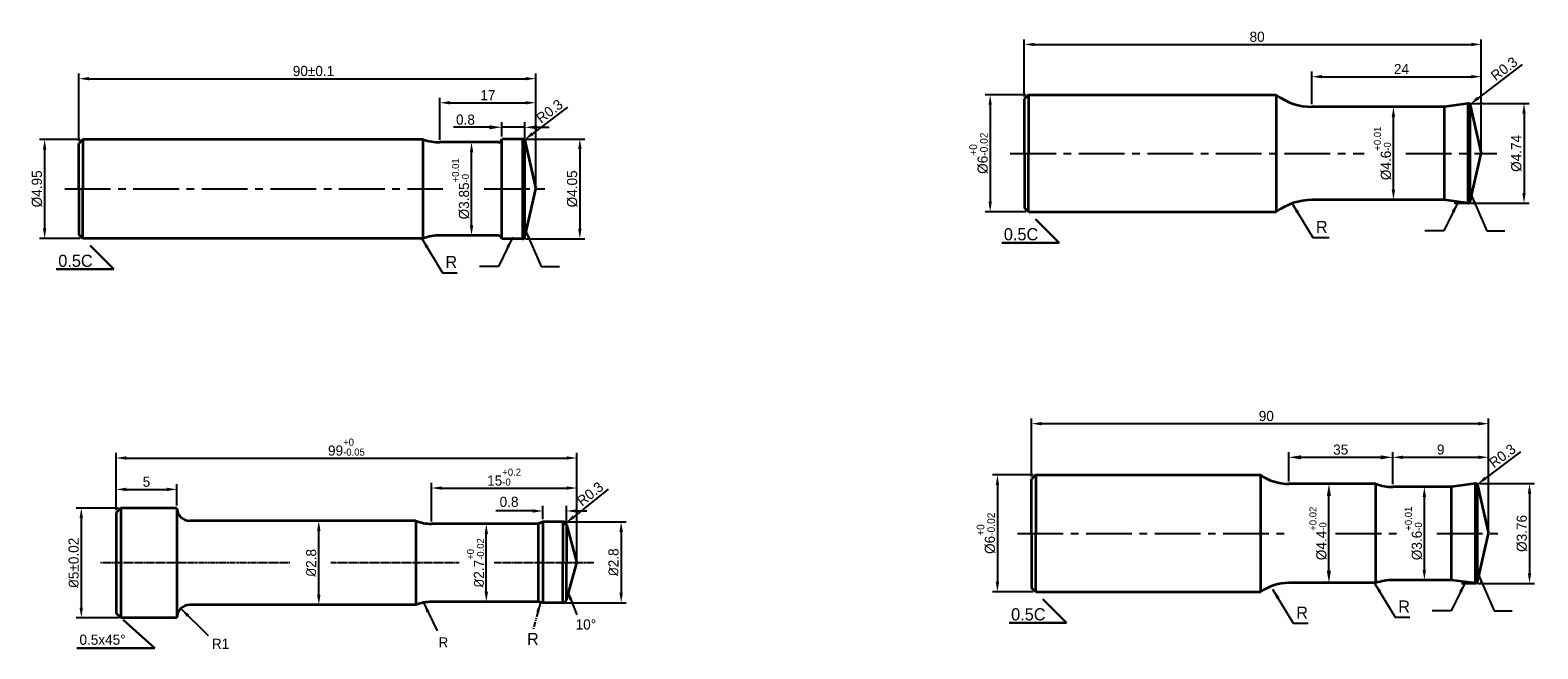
# Model space of a CAD drawing. Header units: millimetres. Extents: x 803 to 2752, y -982 to 289.
# Tile 13 of 22: x 973 to 1344, y 137 to 289. Entities that reach past the tile are written whole.
import ezdxf

# ---------------------------------------------------------------- set-up
doc = ezdxf.new("R2010")
doc.units = ezdxf.units.MM
doc.linetypes.add('CENTER2', pattern=[1.125, 0.75, -0.125, 0.125, -0.125])
doc.linetypes.add('PHANTOM', pattern=[2.5, 1.25, -0.25, 0.25, -0.25, 0.25, -0.25])
doc.layers.add('4', color=4, linetype='PHANTOM')
for name, color, linetype, lineweight in [('中心线', 1, 'CENTER2', 25), ('标注线', 3, 'Continuous', 30), ('粗实线', 7, 'Continuous', 35)]:
    doc.layers.add(name, color=color, linetype=linetype, lineweight=lineweight)
doc.dimstyles.new('ISO-25', dxfattribs={"dimtxt": 2.5, "dimasz": 2.5, "dimexe": 1.25, "dimexo": 0.625, "dimtad": 1, "dimdsep": 46, "dimtxsty": 'Standard', "dimcen": 2.5, "dimadec": 0, "dimazin": 0, "dimtfac": 1, "dimtmove": 0, "dimatfit": 3, "dimfxl": 1, "dimarcsym": 0})
doc.dimstyles.new('ISO-25$0', dxfattribs={"dimtxt": 2.5, "dimasz": 2.5, "dimexe": 1.25, "dimexo": 0.625, "dimgap": 1, "dimtad": 1, "dimtoh": 1, "dimtxsty": 'Standard', "dimcen": 2.5, "dimadec": 0, "dimazin": 0, "dimtfac": 1, "dimtofl": 0, "dimtmove": 0, "dimatfit": 3, "dimfxl": 1, "dimarcsym": 0})

# ---------------------------------------------------------------- blocks, each defined once
blk = doc.blocks.new('*D8')
at = {"layer": 'Defpoints', "color": 0, "transparency": 16777216}
for p in [(1330.34, 277.6), (1288.63, 270.19), (1330.34, 258.72)]:
    blk.add_point(p, dxfattribs=at)
at = {"layer": '标注线', "color": 0, "lineweight": -2, "transparency": 16777216}
for p, q in [((1288.63, 270.82), (1288.63, 278.85)), ((1330.34, 259.35), (1330.34, 278.85)), ((1291.13, 277.6), (1327.84, 277.6))]:
    blk.add_line(p, q, dxfattribs=at)
at = {"layer": '标注线', "color": 0, "transparency": 16777216}
for points in [[(1291.13, 278.02), (1291.13, 277.19), (1288.63, 277.6)], [(1327.84, 278.02), (1327.84, 277.19), (1330.34, 277.6)]]:
    blk.add_solid(points, dxfattribs=at)
at = {"layer": '标注线', "color": 0, "transparency": 16777216, "insert": (1310.68, 279.48), "char_height": 2.5, "attachment_point": 5}
blk.add_mtext('24', dxfattribs=at)
blk = doc.blocks.new('*D25')
at = {"layer": 'Defpoints', "color": 0, "transparency": 16777216}
for p in [(1218.84, 273.13), (1209.43, 244.32), (1218.84, 244.32)]:
    blk.add_point(p, dxfattribs=at)
at = {"layer": '标注线', "color": 0, "lineweight": -2, "transparency": 16777216}
for p, q in [((1218.22, 273.13), (1208.18, 273.13)), ((1209.43, 270.63), (1209.43, 246.82)), ((1218.22, 244.32), (1208.18, 244.32))]:
    blk.add_line(p, q, dxfattribs=at)
at = {"layer": '标注线', "color": 0, "transparency": 16777216}
for points in [[(1209.02, 270.63), (1209.85, 270.63), (1209.43, 273.13)], [(1209.02, 246.82), (1209.85, 246.82), (1209.43, 244.32)]]:
    blk.add_solid(points, dxfattribs=at)
at = {"layer": '标注线', "color": 0, "transparency": 16777216, "insert": (1206.62, 258.77), "char_height": 2.5, "attachment_point": 5, "rotation": 90}
blk.add_mtext('%%C6{\\H0.75x;\\S+0^ -0.02;}', dxfattribs=at)
blk = doc.blocks.new('*D9')
at = {"layer": 'Defpoints', "color": 0, "transparency": 16777216}
for p in [(1330.34, 285.54), (1217.84, 272.13), (1330.34, 258.72)]:
    blk.add_point(p, dxfattribs=at)
at = {"layer": '标注线', "color": 0, "lineweight": -2, "transparency": 16777216}
for p, q in [((1217.84, 272.75), (1217.84, 286.79)), ((1330.34, 259.35), (1330.34, 286.79)), ((1220.34, 285.54), (1327.84, 285.54))]:
    blk.add_line(p, q, dxfattribs=at)
at = {"layer": '标注线', "color": 0, "transparency": 16777216}
for points in [[(1220.34, 285.96), (1220.34, 285.13), (1217.84, 285.54)], [(1327.84, 285.96), (1327.84, 285.13), (1330.34, 285.54)]]:
    blk.add_solid(points, dxfattribs=at)
at = {"layer": '标注线', "color": 0, "transparency": 16777216, "insert": (1275.15, 287.42), "char_height": 2.5, "attachment_point": 5}
blk.add_mtext('80', dxfattribs=at)
blk = doc.blocks.new('*D26')
at = {"layer": 'Defpoints', "color": 0, "transparency": 16777216}
for p in [(1327.15, 271.01), (1327.15, 246.44), (1340.85, 246.44)]:
    blk.add_point(p, dxfattribs=at)
at = {"layer": '标注线', "color": 0, "lineweight": -2, "transparency": 16777216}
for p, q in [((1327.77, 271.01), (1342.1, 271.01)), ((1340.85, 268.51), (1340.85, 248.94)), ((1327.77, 246.44), (1342.1, 246.44))]:
    blk.add_line(p, q, dxfattribs=at)
at = {"layer": '标注线', "color": 0, "transparency": 16777216}
for points in [[(1340.44, 268.51), (1341.27, 268.51), (1340.85, 271.01)], [(1340.44, 248.94), (1341.27, 248.94), (1340.85, 246.44)]]:
    blk.add_solid(points, dxfattribs=at)
at = {"layer": '标注线', "color": 0, "transparency": 16777216, "insert": (1338.98, 258.72), "char_height": 2.5, "attachment_point": 5, "rotation": 90}
blk.add_mtext('%%C4.74', dxfattribs=at)
blk = doc.blocks.new('*D10')
at = {"layer": 'Defpoints', "color": 0, "transparency": 16777216}
for p in [(1308.7, 270.19), (1309.04, 270.19), (1309.04, 247.26)]:
    blk.add_point(p, dxfattribs=at)
at = {"layer": '标注线', "color": 0, "lineweight": -2, "transparency": 16777216}
for p, q in [((1308.41, 270.19), (1307.45, 270.19)), ((1308.7, 249.76), (1308.7, 267.69)), ((1308.41, 247.26), (1307.45, 247.26))]:
    blk.add_line(p, q, dxfattribs=at)
at = {"layer": '标注线', "color": 0, "transparency": 16777216}
for points in [[(1308.28, 267.69), (1309.12, 267.69), (1308.7, 270.19)], [(1308.28, 249.76), (1309.12, 249.76), (1308.7, 247.26)]]:
    blk.add_solid(points, dxfattribs=at)
at = {"layer": '标注线', "color": 0, "transparency": 16777216, "insert": (1306.03, 258.72), "char_height": 2.5, "attachment_point": 5, "rotation": 90}
blk.add_mtext('%%C4.6{\\H0.7x;\\S+0.01^ -0;}', dxfattribs=at)
blk = doc.blocks.new('*D27')
at = {"layer": 'Defpoints', "color": 0, "transparency": 16777216}
for p in [(1327.15, 270.51), (1327.54, 270.81)]:
    blk.add_point(p, dxfattribs=at)
at = {"layer": '标注线', "color": 0, "lineweight": -2, "transparency": 16777216}
for p, q in [((1340.42, 280.57), (1329.54, 272.32)), ((1327.15, 270.51), (1327.54, 270.81))]:
    blk.add_line(p, q, dxfattribs=at)
at = {"layer": '标注线', "color": 0, "transparency": 16777216}
blk.add_solid([(1329.28, 272.65), (1329.79, 271.99), (1327.54, 270.81)], dxfattribs=at)
at = {"layer": '标注线', "color": 0, "transparency": 16777216, "insert": (1335.96, 279.54), "char_height": 2.5, "attachment_point": 5, "rotation": 37.1665}
blk.add_mtext('R0.3', dxfattribs=at)
blk = doc.blocks.new('*D11')
at = {"layer": 'Defpoints', "color": 0, "transparency": 16777216}
for p in [(1332.13, 183.89), (1308.53, 176.61), (1332.13, 165.15)]:
    blk.add_point(p, dxfattribs=at)
at = {"layer": '标注线', "color": 0, "lineweight": -2, "transparency": 16777216}
for p, q in [((1308.53, 177.24), (1308.53, 185.14)), ((1311.03, 183.89), (1329.63, 183.89)), ((1332.13, 165.77), (1332.13, 185.14))]:
    blk.add_line(p, q, dxfattribs=at)
at = {"layer": '标注线', "color": 0, "transparency": 16777216}
for points in [[(1311.03, 184.31), (1311.03, 183.48), (1308.53, 183.89)], [(1329.63, 184.31), (1329.63, 183.48), (1332.13, 183.89)]]:
    blk.add_solid(points, dxfattribs=at)
at = {"layer": '标注线', "color": 0, "transparency": 16777216, "insert": (1320.33, 185.77), "char_height": 2.5, "attachment_point": 5}
blk.add_mtext('9', dxfattribs=at)
blk = doc.blocks.new('*D28')
at = {"layer": 'Defpoints', "color": 0, "transparency": 16777216}
for p in [(1220.64, 179.55), (1211.23, 150.74), (1220.64, 150.74)]:
    blk.add_point(p, dxfattribs=at)
at = {"layer": '标注线', "color": 0, "lineweight": -2, "transparency": 16777216}
for p, q in [((1220.01, 179.55), (1209.98, 179.55)), ((1211.23, 177.05), (1211.23, 153.24)), ((1220.01, 150.74), (1209.98, 150.74))]:
    blk.add_line(p, q, dxfattribs=at)
at = {"layer": '标注线', "color": 0, "transparency": 16777216}
for points in [[(1210.81, 177.05), (1211.64, 177.05), (1211.23, 179.55)], [(1210.81, 153.24), (1211.64, 153.24), (1211.23, 150.74)]]:
    blk.add_solid(points, dxfattribs=at)
at = {"layer": '标注线', "color": 0, "transparency": 16777216, "insert": (1208.41, 165.19), "char_height": 2.5, "attachment_point": 5, "rotation": 90}
blk.add_mtext('%%C6{\\H0.75x;\\S+0^ -0.02;}', dxfattribs=at)
blk = doc.blocks.new('*D12')
at = {"layer": 'Defpoints', "color": 0, "transparency": 16777216}
for p in [(1332.13, 192.18), (1219.64, 178.55), (1332.13, 165.15)]:
    blk.add_point(p, dxfattribs=at)
at = {"layer": '标注线', "color": 0, "lineweight": -2, "transparency": 16777216}
for p, q in [((1219.64, 179.17), (1219.64, 193.43)), ((1332.13, 165.77), (1332.13, 193.43)), ((1222.14, 192.18), (1329.63, 192.18))]:
    blk.add_line(p, q, dxfattribs=at)
at = {"layer": '标注线', "color": 0, "transparency": 16777216}
for points in [[(1222.14, 192.59), (1222.14, 191.76), (1219.64, 192.18)], [(1329.63, 192.59), (1329.63, 191.76), (1332.13, 192.18)]]:
    blk.add_solid(points, dxfattribs=at)
at = {"layer": '标注线', "color": 0, "transparency": 16777216, "insert": (1277.41, 194.05), "char_height": 2.5, "attachment_point": 5}
blk.add_mtext('90', dxfattribs=at)
blk = doc.blocks.new('*D29')
at = {"layer": 'Defpoints', "color": 0, "transparency": 16777216}
for p in [(1328.94, 177.43), (1328.94, 152.86), (1342.2, 152.86)]:
    blk.add_point(p, dxfattribs=at)
at = {"layer": '标注线', "color": 0, "lineweight": -2, "transparency": 16777216}
for p, q in [((1329.56, 177.43), (1343.45, 177.43)), ((1342.2, 174.93), (1342.2, 155.36)), ((1329.56, 152.86), (1343.45, 152.86))]:
    blk.add_line(p, q, dxfattribs=at)
at = {"layer": '标注线', "color": 0, "transparency": 16777216}
for points in [[(1341.78, 174.93), (1342.62, 174.93), (1342.2, 177.43)], [(1341.78, 155.36), (1342.62, 155.36), (1342.2, 152.86)]]:
    blk.add_solid(points, dxfattribs=at)
at = {"layer": '标注线', "color": 0, "transparency": 16777216, "insert": (1340.33, 165.15), "char_height": 2.5, "attachment_point": 5, "rotation": 90}
blk.add_mtext('%%C3.76', dxfattribs=at)
blk = doc.blocks.new('*D13')
at = {"layer": 'Defpoints', "color": 0, "transparency": 16777216}
for p in [(1316.32, 176.61), (1316.65, 176.61), (1316.65, 153.68)]:
    blk.add_point(p, dxfattribs=at)
at = {"layer": '标注线', "color": 0, "lineweight": -2, "transparency": 16777216}
for p, q in [((1316.03, 176.61), (1315.07, 176.61)), ((1316.32, 156.18), (1316.32, 174.11)), ((1316.03, 153.68), (1315.07, 153.68))]:
    blk.add_line(p, q, dxfattribs=at)
at = {"layer": '标注线', "color": 0, "transparency": 16777216}
for points in [[(1315.9, 174.11), (1316.73, 174.11), (1316.32, 176.61)], [(1315.9, 156.18), (1316.73, 156.18), (1316.32, 153.68)]]:
    blk.add_solid(points, dxfattribs=at)
at = {"layer": '标注线', "color": 0, "transparency": 16777216, "insert": (1313.65, 165.15), "char_height": 2.5, "attachment_point": 5, "rotation": 90}
blk.add_mtext('%%C3.6{\\H0.7x;\\S+0.01^ -0;}', dxfattribs=at)
blk = doc.blocks.new('*D30')
at = {"layer": 'Defpoints', "color": 0, "transparency": 16777216}
for p in [(1328.94, 176.93), (1329.34, 177.23)]:
    blk.add_point(p, dxfattribs=at)
at = {"layer": '标注线', "color": 0, "lineweight": -2, "transparency": 16777216}
for p, q in [((1339.96, 185.28), (1331.33, 178.74)), ((1328.94, 176.93), (1329.34, 177.23))]:
    blk.add_line(p, q, dxfattribs=at)
at = {"layer": '标注线', "color": 0, "transparency": 16777216}
blk.add_solid([(1331.08, 179.07), (1331.58, 178.41), (1329.34, 177.23)], dxfattribs=at)
at = {"layer": '标注线', "color": 0, "transparency": 16777216, "insert": (1335.51, 184.26), "char_height": 2.5, "attachment_point": 5, "rotation": 37.1665}
blk.add_mtext('R0.3', dxfattribs=at)
blk = doc.blocks.new('*D14')
at = {"layer": 'Defpoints', "color": 0, "transparency": 16777216}
for p in [(1308.53, 183.89), (1282.94, 177.34), (1308.53, 176.61)]:
    blk.add_point(p, dxfattribs=at)
at = {"layer": '标注线', "color": 0, "lineweight": -2, "transparency": 16777216}
for p, q in [((1282.94, 177.96), (1282.94, 185.14)), ((1285.94, 183.89), (1305.53, 183.89)), ((1308.53, 177.24), (1308.53, 185.14))]:
    blk.add_line(p, q, dxfattribs=at)
at = {"layer": '标注线', "color": 0, "transparency": 16777216}
for points in [[(1285.94, 184.39), (1285.94, 183.39), (1282.94, 183.89)], [(1305.53, 184.39), (1305.53, 183.39), (1308.53, 183.89)]]:
    blk.add_solid(points, dxfattribs=at)
at = {"layer": '标注线', "color": 0, "transparency": 16777216, "insert": (1295.73, 185.77), "char_height": 2.5, "attachment_point": 5}
blk.add_mtext('35', dxfattribs=at)
blk = doc.blocks.new('*D15')
at = {"layer": 'Defpoints', "color": 0, "transparency": 16777216}
for p in [(1292.82, 177.34), (1293.82, 177.34), (1293.82, 152.95)]:
    blk.add_point(p, dxfattribs=at)
at = {"layer": '标注线', "color": 0, "lineweight": -2, "transparency": 16777216}
for p, q in [((1293.19, 177.34), (1291.57, 177.34)), ((1292.82, 155.95), (1292.82, 174.34)), ((1293.19, 152.95), (1291.57, 152.95))]:
    blk.add_line(p, q, dxfattribs=at)
at = {"layer": '标注线', "color": 0, "transparency": 16777216}
for points in [[(1292.32, 174.34), (1293.32, 174.34), (1292.82, 177.34)], [(1292.32, 155.95), (1293.32, 155.95), (1292.82, 152.95)]]:
    blk.add_solid(points, dxfattribs=at)
at = {"layer": '标注线', "color": 0, "transparency": 16777216, "insert": (1290.16, 165.15), "char_height": 2.5, "attachment_point": 5, "rotation": 90}
blk.add_mtext('%%C4.4{\\H0.7x;\\S+0.02^ -0;}', dxfattribs=at)
blk = doc.blocks.new('*D16')
at = {"layer": 'Defpoints', "color": 0, "transparency": 16777216}
for p in [(1104.26, 168.03), (1104.26, 148.08), (1118.59, 148.08)]:
    blk.add_point(p, dxfattribs=at)
at = {"layer": '标注线', "color": 0, "lineweight": -2, "transparency": 16777216}
for p, q in [((1104.89, 168.03), (1119.84, 168.03)), ((1118.59, 165.53), (1118.59, 150.58)), ((1104.89, 148.08), (1119.84, 148.08))]:
    blk.add_line(p, q, dxfattribs=at)
at = {"layer": '标注线', "color": 0, "transparency": 16777216}
for points in [[(1118.17, 165.53), (1119.01, 165.53), (1118.59, 168.03)], [(1118.17, 150.58), (1119.01, 150.58), (1118.59, 148.08)]]:
    blk.add_solid(points, dxfattribs=at)
at = {"layer": '标注线', "color": 0, "transparency": 16777216, "insert": (1116.71, 158.06), "char_height": 2.5, "attachment_point": 5, "rotation": 90}
blk.add_mtext('{\\fISOCPEUR|b0|i0|c0|p34;%%C}2.8', dxfattribs=at)
blk = doc.blocks.new('*D1')
at = {"layer": 'Defpoints', "color": 0, "transparency": 16777216}
for p in [(1084.92, 167.51), (1085.4, 167.51), (1085.53, 148.31)]:
    blk.add_point(p, dxfattribs=at)
at = {"layer": '标注线', "color": 0, "lineweight": -2, "transparency": 16777216}
for p, q in [((1085.55, 167.51), (1086.65, 167.51)), ((1085.4, 150.81), (1085.4, 165.01)), ((1084.91, 148.31), (1084.15, 148.31))]:
    blk.add_line(p, q, dxfattribs=at)
at = {"layer": '标注线', "color": 0, "transparency": 16777216}
for points in [[(1084.98, 165.01), (1085.81, 165.01), (1085.4, 167.51)], [(1084.98, 150.81), (1085.81, 150.81), (1085.4, 148.31)]]:
    blk.add_solid(points, dxfattribs=at)
at = {"layer": '标注线', "color": 0, "transparency": 16777216, "insert": (1082.73, 157.91), "char_height": 2.5, "attachment_point": 5, "rotation": 90}
blk.add_mtext('{\\fISOCPEUR|b0|i0|c0|p34;%%C}2.7{\\H0.7x;\\S+0^ -0.02;}', dxfattribs=at)
blk = doc.blocks.new('*D17')
at = {"layer": 'Defpoints', "color": 0, "transparency": 16777216}
for p in [(995.46, 171.41), (985.69, 144.41), (995.46, 144.41)]:
    blk.add_point(p, dxfattribs=at)
at = {"layer": '标注线', "color": 0, "lineweight": -2, "transparency": 16777216}
for p, q in [((994.83, 171.41), (984.44, 171.41)), ((985.69, 168.91), (985.69, 146.91)), ((994.83, 144.41), (984.44, 144.41))]:
    blk.add_line(p, q, dxfattribs=at)
at = {"layer": '标注线', "color": 0, "transparency": 16777216}
for points in [[(985.27, 168.91), (986.11, 168.91), (985.69, 171.41)], [(985.27, 146.91), (986.11, 146.91), (985.69, 144.41)]]:
    blk.add_solid(points, dxfattribs=at)
at = {"layer": '标注线', "color": 0, "transparency": 16777216, "insert": (983.82, 157.91), "char_height": 2.5, "attachment_point": 5, "rotation": 90}
blk.add_mtext('{\\fISOCPEUR|b0|i0|c0|p34;%%C}5%%P0.02', dxfattribs=at)
blk = doc.blocks.new('*D2')
at = {"layer": 'Defpoints', "color": 0, "transparency": 16777216}
for p in [(1044.16, 168.26), (1047.52, 168.26), (1046.06, 147.56)]:
    blk.add_point(p, dxfattribs=at)
at = {"layer": '标注线', "color": 0, "lineweight": -2, "transparency": 16777216}
for p, q in [((1046.9, 168.26), (1042.91, 168.26)), ((1044.16, 150.06), (1044.16, 165.76)), ((1045.43, 147.56), (1042.91, 147.56))]:
    blk.add_line(p, q, dxfattribs=at)
at = {"layer": '标注线', "color": 0, "transparency": 16777216}
for points in [[(1043.75, 165.76), (1044.58, 165.76), (1044.16, 168.26)], [(1043.75, 150.06), (1044.58, 150.06), (1044.16, 147.56)]]:
    blk.add_solid(points, dxfattribs=at)
at = {"layer": '标注线', "color": 0, "transparency": 16777216, "insert": (1042.29, 157.91), "char_height": 2.5, "attachment_point": 5, "rotation": 90}
blk.add_mtext('{\\fISOCPEUR|b0|i0|c0|p34;%%C}2.8', dxfattribs=at)
blk = doc.blocks.new('*D18')
at = {"layer": 'Defpoints', "color": 0, "transparency": 16777216}
for p in [(1107.67, 183.72), (994.25, 170.33), (1107.67, 157.91)]:
    blk.add_point(p, dxfattribs=at)
at = {"layer": '标注线', "color": 0, "lineweight": -2, "transparency": 16777216}
for p, q in [((994.25, 170.95), (994.25, 184.97)), ((996.75, 183.72), (1105.17, 183.72)), ((1107.67, 158.53), (1107.67, 184.97))]:
    blk.add_line(p, q, dxfattribs=at)
at = {"layer": '标注线', "color": 0, "transparency": 16777216}
for points in [[(996.75, 184.14), (996.75, 183.31), (994.25, 183.72)], [(1105.17, 184.14), (1105.17, 183.31), (1107.67, 183.72)]]:
    blk.add_solid(points, dxfattribs=at)
at = {"layer": '标注线', "color": 0, "transparency": 16777216, "insert": (1050.96, 186.39), "char_height": 2.5, "attachment_point": 5}
blk.add_mtext('99{\\H0.7x;\\S+0^ -0.05;}', dxfattribs=at)
blk = doc.blocks.new('*D19')
at = {"layer": 'Defpoints', "color": 0, "transparency": 16777216}
for p in [(1009.25, 176), (1009.25, 171.41), (994.25, 170.33)]:
    blk.add_point(p, dxfattribs=at)
at = {"layer": '标注线', "color": 0, "lineweight": -2, "transparency": 16777216}
for p, q in [((994.25, 170.95), (994.25, 177.25)), ((996.75, 176), (1006.75, 176)), ((1009.25, 172.03), (1009.25, 177.25))]:
    blk.add_line(p, q, dxfattribs=at)
at = {"layer": '标注线', "color": 0, "transparency": 16777216}
for points in [[(996.75, 176.41), (996.75, 175.58), (994.25, 176)], [(1006.75, 176.41), (1006.75, 175.58), (1009.25, 176)]]:
    blk.add_solid(points, dxfattribs=at)
at = {"layer": '标注线', "color": 0, "transparency": 16777216, "insert": (1001.75, 177.87), "char_height": 2.5, "attachment_point": 5}
blk.add_mtext('5', dxfattribs=at)
blk = doc.blocks.new('*D3')
at = {"layer": 'Defpoints', "color": 0, "transparency": 16777216}
for p in [(1107.67, 176.33), (1071.89, 167.51), (1107.67, 157.91)]:
    blk.add_point(p, dxfattribs=at)
at = {"layer": '标注线', "color": 0, "lineweight": -2, "transparency": 16777216}
for p, q in [((1071.89, 168.13), (1071.89, 177.58)), ((1074.39, 176.33), (1105.17, 176.33)), ((1107.67, 158.53), (1107.67, 177.58))]:
    blk.add_line(p, q, dxfattribs=at)
at = {"layer": '标注线', "color": 0, "transparency": 16777216}
for points in [[(1074.39, 176.75), (1074.39, 175.91), (1071.89, 176.33)], [(1105.17, 176.75), (1105.17, 175.91), (1107.67, 176.33)]]:
    blk.add_solid(points, dxfattribs=at)
at = {"layer": '标注线', "color": 0, "transparency": 16777216, "insert": (1089.78, 179), "char_height": 2.5, "attachment_point": 5}
blk.add_mtext('15{\\H0.7x;\\S+0.2^ -0;}', dxfattribs=at)
blk = doc.blocks.new('*D20')
at = {"layer": 'Defpoints', "color": 0, "transparency": 16777216}
for p in [(1104.26, 167.13), (1104.97, 167.7)]:
    blk.add_point(p, dxfattribs=at)
at = {"layer": '标注线', "color": 0, "lineweight": -2, "transparency": 16777216}
for p, q in [((1115.37, 176.04), (1106.92, 169.26)), ((1104.26, 167.13), (1104.97, 167.7))]:
    blk.add_line(p, q, dxfattribs=at)
at = {"layer": '标注线', "color": 0, "transparency": 16777216}
blk.add_solid([(1106.66, 169.59), (1107.18, 168.94), (1104.97, 167.7)], dxfattribs=at)
at = {"layer": '标注线', "color": 0, "transparency": 16777216, "insert": (1110.95, 174.89), "char_height": 2.5, "attachment_point": 5, "rotation": 38.7171}
blk.add_mtext('R0.3', dxfattribs=at)
blk = doc.blocks.new('*D21')
at = {"layer": 'Defpoints', "color": 0, "transparency": 16777216}
for p in [(1099.29, 170.68), (1099.29, 168.03), (1105.13, 167.37)]:
    blk.add_point(p, dxfattribs=at)
at = {"layer": '标注线', "color": 0, "lineweight": -2, "transparency": 16777216}
for p, q in [((1099.29, 168.66), (1099.29, 171.93)), ((1105.13, 167.99), (1105.13, 171.93)), ((1096.79, 170.68), (1087.71, 170.68)), ((1107.63, 170.68), (1110.13, 170.68))]:
    blk.add_line(p, q, dxfattribs=at)
at = {"layer": '标注线', "color": 0, "transparency": 16777216}
for points in [[(1096.79, 171.1), (1096.79, 170.26), (1099.29, 170.68)], [(1107.63, 171.1), (1107.63, 170.26), (1105.13, 170.68)]]:
    blk.add_solid(points, dxfattribs=at)
at = {"layer": '标注线', "color": 0, "transparency": 16777216, "insert": (1091, 172.93), "char_height": 2.5, "attachment_point": 5}
blk.add_mtext('0.8', dxfattribs=at)
blk = doc.blocks.new('*D4')
at = {"layer": 'Defpoints', "color": 0, "transparency": 16777216}
for p in [(1097.58, 271.18), (1073.98, 261.44), (1097.58, 249.98)]:
    blk.add_point(p, dxfattribs=at)
at = {"layer": '标注线', "color": 0, "lineweight": -2, "transparency": 16777216}
for p, q in [((1073.98, 262.07), (1073.98, 272.43)), ((1076.48, 271.18), (1095.08, 271.18)), ((1097.58, 250.6), (1097.58, 272.43))]:
    blk.add_line(p, q, dxfattribs=at)
at = {"layer": '标注线', "color": 0, "transparency": 16777216}
for points in [[(1076.48, 271.59), (1076.48, 270.76), (1073.98, 271.18)], [(1095.08, 271.59), (1095.08, 270.76), (1097.58, 271.18)]]:
    blk.add_solid(points, dxfattribs=at)
at = {"layer": '标注线', "color": 0, "transparency": 16777216, "insert": (1085.78, 273.05), "char_height": 2.5, "attachment_point": 5}
blk.add_mtext('17', dxfattribs=at)
blk = doc.blocks.new('*D22')
at = {"layer": 'Defpoints', "color": 0, "transparency": 16777216}
for p in [(986.08, 262.17), (976.67, 237.78), (986.08, 237.78)]:
    blk.add_point(p, dxfattribs=at)
at = {"layer": '标注线', "color": 0, "lineweight": -2, "transparency": 16777216}
for p, q in [((985.46, 262.17), (975.42, 262.17)), ((976.67, 259.67), (976.67, 240.28)), ((985.46, 237.78), (975.42, 237.78))]:
    blk.add_line(p, q, dxfattribs=at)
at = {"layer": '标注线', "color": 0, "transparency": 16777216}
for points in [[(976.26, 259.67), (977.09, 259.67), (976.67, 262.17)], [(976.26, 240.28), (977.09, 240.28), (976.67, 237.78)]]:
    blk.add_solid(points, dxfattribs=at)
at = {"layer": '标注线', "color": 0, "transparency": 16777216, "insert": (974.8, 249.98), "char_height": 2.5, "attachment_point": 5, "rotation": 90}
blk.add_mtext('%%C4.95', dxfattribs=at)
blk = doc.blocks.new('*D5')
at = {"layer": 'Defpoints', "color": 0, "transparency": 16777216}
for p in [(1097.58, 277.11), (985.08, 261.17), (1097.58, 249.98)]:
    blk.add_point(p, dxfattribs=at)
at = {"layer": '标注线', "color": 0, "lineweight": -2, "transparency": 16777216}
for p, q in [((985.08, 261.79), (985.08, 278.36)), ((1097.58, 250.6), (1097.58, 278.36)), ((987.58, 277.11), (1095.08, 277.11))]:
    blk.add_line(p, q, dxfattribs=at)
at = {"layer": '标注线', "color": 0, "transparency": 16777216}
for points in [[(987.58, 277.53), (987.58, 276.7), (985.08, 277.11)], [(1095.08, 277.53), (1095.08, 276.7), (1097.58, 277.11)]]:
    blk.add_solid(points, dxfattribs=at)
at = {"layer": '标注线', "color": 0, "transparency": 16777216, "insert": (1042.86, 278.99), "char_height": 2.5, "attachment_point": 5}
blk.add_mtext('90%%P0.1', dxfattribs=at)
blk = doc.blocks.new('*D23')
at = {"layer": 'Defpoints', "color": 0, "transparency": 16777216}
for p in [(1094.39, 262.26), (1094.39, 237.69), (1108.43, 237.69)]:
    blk.add_point(p, dxfattribs=at)
at = {"layer": '标注线', "color": 0, "lineweight": -2, "transparency": 16777216}
for p, q in [((1095.01, 262.26), (1109.68, 262.26)), ((1108.43, 259.76), (1108.43, 240.19)), ((1095.01, 237.69), (1109.68, 237.69))]:
    blk.add_line(p, q, dxfattribs=at)
at = {"layer": '标注线', "color": 0, "transparency": 16777216}
for points in [[(1108.01, 259.76), (1108.85, 259.76), (1108.43, 262.26)], [(1108.01, 240.19), (1108.85, 240.19), (1108.43, 237.69)]]:
    blk.add_solid(points, dxfattribs=at)
at = {"layer": '标注线', "color": 0, "transparency": 16777216, "insert": (1106.56, 249.98), "char_height": 2.5, "attachment_point": 5, "rotation": 90}
blk.add_mtext('%%C4.05', dxfattribs=at)
blk = doc.blocks.new('*D6')
at = {"layer": 'Defpoints', "color": 0, "transparency": 16777216}
for p in [(1081.76, 261.44), (1082.1, 261.44), (1082.1, 238.51)]:
    blk.add_point(p, dxfattribs=at)
at = {"layer": '标注线', "color": 0, "lineweight": -2, "transparency": 16777216}
for p, q in [((1081.48, 261.44), (1080.51, 261.44)), ((1081.76, 241.01), (1081.76, 258.94)), ((1081.48, 238.51), (1080.51, 238.51))]:
    blk.add_line(p, q, dxfattribs=at)
at = {"layer": '标注线', "color": 0, "transparency": 16777216}
for points in [[(1081.35, 258.94), (1082.18, 258.94), (1081.76, 261.44)], [(1081.35, 241.01), (1082.18, 241.01), (1081.76, 238.51)]]:
    blk.add_solid(points, dxfattribs=at)
at = {"layer": '标注线', "color": 0, "transparency": 16777216, "insert": (1079.1, 249.98), "char_height": 2.5, "attachment_point": 5, "rotation": 90}
blk.add_mtext('%%C3.85{\\H0.7x;\\S+0.01^ -0;}', dxfattribs=at)
blk = doc.blocks.new('*D24')
at = {"layer": 'Defpoints', "color": 0, "transparency": 16777216}
for p in [(1094.39, 261.76), (1094.78, 262.06)]:
    blk.add_point(p, dxfattribs=at)
at = {"layer": '标注线', "color": 0, "lineweight": -2, "transparency": 16777216}
for p, q in [((1105.41, 270.11), (1096.78, 263.57)), ((1094.39, 261.76), (1094.78, 262.06))]:
    blk.add_line(p, q, dxfattribs=at)
at = {"layer": '标注线', "color": 0, "transparency": 16777216}
blk.add_solid([(1096.52, 263.9), (1097.03, 263.24), (1094.78, 262.06)], dxfattribs=at)
at = {"layer": '标注线', "color": 0, "transparency": 16777216, "insert": (1100.96, 269.09), "char_height": 2.5, "attachment_point": 5, "rotation": 37.1665}
blk.add_mtext('R0.3', dxfattribs=at)
blk = doc.blocks.new('*D7')
at = {"layer": 'Defpoints', "color": 0, "transparency": 16777216}
for p in [(1094.87, 265.14), (1089.18, 262.25), (1094.87, 261.87)]:
    blk.add_point(p, dxfattribs=at)
at = {"layer": '标注线', "color": 0, "lineweight": -2, "transparency": 16777216}
for p, q in [((1086.18, 265.14), (1077.35, 265.14)), ((1089.18, 262.88), (1089.18, 266.39)), ((1094.87, 265.14), (1089.18, 265.14)), ((1094.87, 262.49), (1094.87, 266.39)), ((1097.87, 265.14), (1100.87, 265.14))]:
    blk.add_line(p, q, dxfattribs=at)
at = {"layer": '标注线', "color": 0, "transparency": 16777216}
for points in [[(1086.18, 265.64), (1086.18, 264.64), (1089.18, 265.14)], [(1097.87, 265.64), (1097.87, 264.64), (1094.87, 265.14)]]:
    blk.add_solid(points, dxfattribs=at)
at = {"layer": '标注线', "color": 0, "transparency": 16777216, "insert": (1080.27, 267.01), "char_height": 2.5, "attachment_point": 5}
blk.add_mtext('0.8', dxfattribs=at)

msp = doc.modelspace()

# ---------------------------------------------------------------- linework, layer by layer
at = {"layer": '中心线', "ltscale": 15}
for p, q in [((1214.3897, 258.7244), (1301.5122, 258.7244)), ((1311.7686, 258.7244), (1334.1295, 258.7244)), ((981.63, 249.9752), (1074.7316, 249.9752)), ((1084.8324, 249.9752), (1101.3697, 249.9752)), ((1216.183, 165.1455), (1282.8045, 165.1455)), ((1294.476, 165.1455), (1310.0302, 165.1455)), ((1319.3855, 165.1455), (1335.9228, 165.1455))]:
    msp.add_line(p, q, dxfattribs=at)
at = {"layer": '中心线', "ltscale": 0.3}
for p, q in [((1037.0671, 157.9096), (990.4324, 157.9096)), ((1078.727, 157.9096), (1047.1654, 157.9096)), ((1111.9071, 157.9096), (1087.2703, 157.9096))]:
    msp.add_line(p, q, dxfattribs=at)
at = {"layer": '标注线'}
for p, q in [((1327.1457, 246.4433), (1323.6723, 246.4433)), ((1220.6174, 242.55), (1226.4425, 236.7249)), ((1094.3859, 237.6941), (1090.9125, 237.6941)), ((987.8576, 236.0084), (993.6827, 230.1833)), ((1226.4425, 236.7249), (1212.2982, 236.7249)), ((993.6827, 230.1833), (979.5384, 230.1833)), ((1328.939, 152.8644), (1325.4656, 152.8644)), ((1222.4107, 148.9711), (1228.2358, 143.1459)), ((996.0417, 143.8854), (1003.81, 136.9195)), ((1228.2358, 143.1459), (1214.0915, 143.1459)), ((1003.81, 136.9195), (984.6179, 136.9195))]:
    msp.add_line(p, q, dxfattribs=at)
for centre, radius, start, end in [((1325.1708, 245.8143), 1.0289, 112.813852, 142.310143), ((1092.411, 237.065), 1.0289, 112.813852, 142.310143), ((1326.9641, 152.2353), 1.0289, 112.813852, 142.310143), ((1103.281, 149.7247), 2.0691, 354.337443, 26.420214)]:
    msp.add_arc(centre, radius, start, end, dxfattribs=at)
at = {"layer": '粗实线'}
for p, q in [((1218.8447, 273.1261), (1217.8447, 272.1261)), ((1217.8447, 258.7244), (1217.8447, 272.1261)), ((1218.8447, 273.1261), (1279.866, 273.1261)), ((1218.8447, 273.1261), (1218.8447, 258.7244)), ((1279.866, 273.1261), (1279.866, 244.3227)), ((1327.0781, 271.0009), (1321.158, 270.1929)), ((1327.0781, 246.4479), (1327.0781, 271.0009)), ((1321.158, 270.1929), (1288.6314, 270.1929)), ((1321.158, 270.1929), (1321.158, 247.2559)), ((1327.6336, 270.6149), (1330.3398, 258.7244)), ((1327.6336, 246.8339), (1327.6336, 270.6149)), ((986.0849, 262.1693), (985.0849, 261.1693)), ((985.0849, 249.9752), (985.0849, 261.1693)), ((986.0849, 262.1693), (986.0849, 249.9752)), ((1069.8409, 262.1693), (986.0849, 262.1693)), ((1069.8409, 237.781), (1069.8409, 262.1693)), ((1088.3983, 261.4437), (1073.9773, 261.4437)), ((1094.3183, 262.2517), (1089.1818, 262.2517)), ((1089.1818, 237.6987), (1089.1818, 262.2517)), ((1094.3183, 262.2517), (1094.3183, 237.6941)), ((1094.8738, 261.8656), (1097.58, 249.9752)), ((1094.8738, 238.0847), (1094.8738, 261.8656)), ((1217.8447, 258.7244), (1217.8447, 245.3227)), ((1218.8447, 244.3227), (1218.8447, 258.7244)), ((1327.6336, 246.8339), (1330.3398, 258.7244)), ((985.0849, 249.9752), (985.0849, 238.781)), ((986.0849, 237.781), (986.0849, 249.9752)), ((1094.8738, 238.0847), (1097.58, 249.9752)), ((1218.8447, 244.3227), (1217.8447, 245.3227)), ((1321.158, 247.2559), (1288.6314, 247.2559)), ((1327.0781, 246.4479), (1321.158, 247.2559)), ((1218.8447, 244.3227), (1279.866, 244.3227)), ((986.0849, 237.781), (985.0849, 238.781)), ((1069.8409, 237.781), (986.0849, 237.781)), ((1088.3983, 238.5067), (1073.9773, 238.5067)), ((1094.3183, 237.6987), (1089.1818, 237.6987)), ((1220.638, 179.5472), (1219.638, 178.5472)), ((1219.638, 165.1455), (1219.638, 178.5472)), ((1220.638, 179.5472), (1276.0617, 179.5472)), ((1220.638, 179.5472), (1220.638, 165.1455)), ((1276.0617, 150.7437), (1276.0617, 179.5472)), ((1304.394, 177.3396), (1282.9379, 177.3396)), ((1304.394, 152.9513), (1304.394, 177.3396)), ((1322.9513, 176.614), (1308.5304, 176.614)), ((1328.8714, 177.4219), (1322.9513, 176.614)), ((1322.9513, 176.614), (1322.9513, 153.6769)), ((1328.8714, 152.869), (1328.8714, 177.4219)), ((1329.4269, 177.0359), (1332.1331, 165.1455)), ((1329.4269, 153.255), (1329.4269, 177.0359)), ((995.4572, 171.4096), (994.2516, 170.3285)), ((1009.2516, 171.4096), (995.4572, 171.4096)), ((995.4572, 171.4096), (995.4572, 144.4096)), ((1009.2516, 171.4096), (1009.2516, 144.4096)), ((994.2516, 170.3285), (994.2516, 145.4907)), ((1068.0879, 168.2596), (1012.4016, 168.2596)), ((1068.0879, 168.2596), (1012.4016, 168.2596)), ((1068.0879, 168.2596), (1068.0879, 147.5596)), ((1098.1765, 167.5096), (1071.8876, 167.5096)), ((1099.294, 168.0337), (1098.1765, 167.5096)), ((1098.1765, 167.5096), (1098.1765, 148.3096)), ((1099.294, 168.0337), (1099.294, 148.0855)), ((1104.2254, 168.0337), (1099.294, 168.0337)), ((1104.2254, 168.0337), (1104.2254, 157.9096)), ((1105.134, 167.3675), (1107.6683, 157.9096)), ((1105.134, 167.3675), (1105.134, 157.9096)), ((1219.638, 165.1455), (1219.638, 151.7437)), ((1220.638, 150.7437), (1220.638, 165.1455)), ((1329.4269, 153.255), (1332.1331, 165.1455)), ((1104.2254, 148.0855), (1104.2254, 157.9096)), ((1105.134, 148.7517), (1107.6683, 157.9096)), ((1105.134, 148.7517), (1105.134, 157.9096)), ((1304.394, 152.9513), (1282.9379, 152.9513)), ((1322.9513, 153.6769), (1308.5304, 153.6769)), ((1328.8714, 152.869), (1322.9513, 153.6769)), ((1220.638, 150.7437), (1219.638, 151.7437)), ((1220.638, 150.7437), (1276.0617, 150.7437)), ((995.4572, 144.4096), (994.2516, 145.4907)), ((1068.0879, 147.5596), (1012.4016, 147.5596)), ((1098.1765, 148.3096), (1071.8876, 148.3096)), ((1099.294, 148.0855), (1098.1765, 148.3096)), ((1104.2254, 148.0855), (1099.294, 148.0855)), ((1009.2516, 144.4096), (995.4572, 144.4096))]:
    msp.add_line(p, q, dxfattribs=at)
for centre, radius, start, end in [((1288.622, 284.7284), 14.5355, 232.958813, 270.03722), ((1327.1457, 270.5055), 0.5, 12.635802, 97.771638), ((1073.9081, 273.2019), 11.7584, 249.763301, 270.337318), ((1088.3734, 262.2517), 0.8083, 268.241571, 0), ((1094.3859, 261.7563), 0.5, 12.635802, 97.771638), ((1327.4064, 248.2013), 0.5212, 344.994775, 64.159015), ((1288.622, 232.7204), 14.5355, 89.96278, 127.041187), ((1327.1457, 246.9433), 0.5, 262.228362, 347.364198), ((1073.9081, 226.7485), 11.7584, 89.662682, 110.236699), ((1088.3734, 237.6987), 0.8083, 0, 91.758429), ((1094.3859, 238.1941), 0.5, 262.228362, 347.364198), ((1094.6466, 239.4521), 0.5212, 344.994775, 64.159015), ((1282.9848, 189.2983), 11.9588, 234.626154, 269.775036), ((1308.4612, 188.3722), 11.7584, 249.763301, 270.337318), ((1328.939, 176.9265), 0.5, 12.635802, 97.771638), ((1012.4016, 171.4096), 3.15, 180, 270), ((1071.8876, 177.5096), 10, 247.668355, 270), ((1104.2647, 167.1346), 0.9, 15, 92.5), ((1282.9848, 140.9926), 11.9588, 90.224964, 125.373846), ((1308.4612, 141.9188), 11.7584, 89.662682, 110.236699), ((1328.939, 153.3644), 0.5, 262.228362, 347.364198), ((1329.1997, 154.6223), 0.5212, 344.994775, 64.159015), ((1104.2647, 148.9846), 0.9, 267.5, 345), ((1012.4016, 144.4096), 3.15, 90, 180), ((1071.8876, 138.3096), 10, 90, 112.331645)]:
    msp.add_arc(centre, radius, start, end, dxfattribs=at)

# ---------------------------------------------------------------- texts
at = {"layer": '4', "insert": (1095.4135, 140.6542), "char_height": 3, "attachment_point": 1}
msp.add_mtext_dynamic_manual_height_columns('R', width=4.935229, gutter_width=15, heights=[0], dxfattribs=at)
at = {"layer": '标注线'}
for s, p in [('R', (1289.6164, 239.0963)), ('0.5C', (1212.7964, 237.3155)), ('0.5C', (980.0366, 230.7739)), ('R', (1075.3326, 230.4713)), ('R', (1309.8857, 145.6416)), ('0.5C', (1214.5897, 143.7366)), ('R', (1284.7827, 144.1387))]:
    msp.add_text(s, height=3, dxfattribs=at).set_placement(p)
at = {"layer": '标注线', "char_height": 2.5, "attachment_point": 1}
for s, insert, width in [('10%%D', (1107.3835, 143.9958), 7.524475), ('0.5x45%%D', (985.2427, 140.2409), 13.784571), ('R1', (1017.843, 139.2358), 9.906899)]:
    msp.add_mtext(s, dxfattribs=dict(at, insert=insert, width=width))
at = {"layer": '标注线', "insert": (1073.6201, 139.5848), "char_height": 2.5, "attachment_point": 1}
msp.add_mtext_dynamic_manual_height_columns('R', width=9.114058, gutter_width=12.5, heights=[0], dxfattribs=at)

# ---------------------------------------------------------------- dimensions: what is measured, and where the dimension line sits
at = {"layer": '标注线'}
for base, p1, p2, text, picture, middle in [((1330.3398, 285.5437), (1217.8447, 272.1261), (1330.3398, 258.7244), '80', '*D9', (1275.1486, 285.5437)), ((1097.58, 277.1121), (985.0849, 261.1693), (1097.58, 249.9752), '90%%P0.1', '*D5', (1042.8602, 277.1121)), ((1330.3398, 277.6018), (1288.6314, 270.1929), (1330.3398, 258.7244), '24', '*D8', (1310.6831, 277.6018)), ((1097.58, 271.1766), (1073.9773, 261.4437), (1097.58, 249.9752), '17', '*D4', (1085.7787, 271.1766)), ((1332.1331, 192.1768), (1219.638, 178.5472), (1332.1331, 165.1455), '90', '*D12', (1277.4133, 192.1768)), ((1332.1331, 183.8926), (1308.5304, 176.614), (1332.1331, 165.1455), '9', '*D11', (1320.3318, 183.8926))]:
    dim = msp.add_linear_dim(base=base, p1=p1, p2=p2, text=text, dimstyle='ISO-25', dxfattribs=at)
    dim.commit()
    dim.dimension.update_dxf_attribs({"geometry": picture, "text_midpoint": middle, "dimtype": 160})
dim = msp.add_radius_dim(center=(1327.1457, 270.5055), mpoint=(1327.5442, 270.8075), text='R0.3', dimstyle='ISO-25', override={"dimcen": 15}, dxfattribs=at)
dim.commit()
dim.dimension.update_dxf_attribs({"geometry": '*D27', "text_midpoint": (1337.0973, 278.0499), "dimtype": 164})
for center, mpoint, override, picture, middle in [((1094.3859, 261.7563), (1094.7844, 262.0583), {"dimcen": 15}, '*D24', (1100.9564, 269.0904)), ((1328.939, 176.9265), (1329.3375, 177.2286), {"dimcen": 15}, '*D30', (1335.5095, 184.2607)), ((1104.2647, 167.1346), (1104.9669, 167.6975), {"dimcen": 24}, '*D20', (1110.9464, 174.894))]:
    dim = msp.add_radius_dim(center=center, mpoint=mpoint, text='R0.3', dimstyle='ISO-25', override=override, dxfattribs=at)
    dim.commit()
    dim.dimension.update_dxf_attribs({"geometry": picture, "text_midpoint": middle})
for base, p1, p2, text, picture, middle in [((1209.4333, 244.3227), (1218.8447, 273.1261), (1218.8447, 244.3227), '%%C6{\\H0.75x;\\S+0^ -0.02;}', '*D25', (1209.4333, 258.7663)), ((976.6735, 237.781), (986.0849, 262.1693), (986.0849, 237.781), '%%C4.95', '*D22', (976.6735, 249.9752)), ((1211.2266, 150.7437), (1220.638, 179.5472), (1220.638, 150.7437), '%%C6{\\H0.75x;\\S+0^ -0.02;}', '*D28', (1211.2266, 165.1873))]:
    dim = msp.add_linear_dim(base=base, p1=p1, p2=p2, angle=90, text=text, dimstyle='ISO-25', dxfattribs=at)
    dim.commit()
    dim.dimension.update_dxf_attribs({"geometry": picture, "text_midpoint": middle, "dimtype": 160})
for base, p1, p2, text, dimstyle, override, picture, middle in [((1340.855, 246.4433), (1327.1457, 271.0055), (1327.1457, 246.4433), '%%C4.74', 'ISO-25', {"dimcen": 15}, '*D26', (1338.98, 258.7244)), ((1308.6984, 270.1929), (1309.0368, 247.2559), (1309.0368, 270.1929), '%%C4.6{\\H0.7x;\\S+0.01^ -0;}', 'ISO-25', {"dimcen": 15}, '*D10', (1306.0318, 258.7244)), ((1081.7622, 261.4437), (1082.1006, 238.5067), (1082.1006, 261.4437), '%%C3.85{\\H0.7x;\\S+0.01^ -0;}', 'ISO-25', {"dimcen": 15}, '*D6', (1079.0955, 249.9752)), ((1108.4312, 237.6941), (1094.3859, 262.2563), (1094.3859, 237.6941), '%%C4.05', 'ISO-25', {"dimcen": 15}, '*D23', (1106.5562, 249.9752)), ((1292.8247, 177.3396), (1293.8158, 152.9513), (1293.8158, 177.3396), '%%C4.4{\\H0.7x;\\S+0.02^ -0;}', 'ISO-25$0', {"dimasz": 3, "dimgap": 0.625, "dimtoh": 0, "dimcen": 15, "dimtofl": 1}, '*D15', (1290.158, 165.1455)), ((1316.3153, 176.614), (1316.6537, 153.6769), (1316.6537, 176.614), '%%C3.6{\\H0.7x;\\S+0.01^ -0;}', 'ISO-25', {"dimcen": 15}, '*D13', (1313.6486, 165.1455)), ((1342.2009, 152.8644), (1328.939, 177.4265), (1328.939, 152.8644), '%%C3.76', 'ISO-25', {"dimcen": 15}, '*D29', (1340.3259, 165.1455)), ((985.6914, 144.4096), (995.4572, 171.4096), (995.4572, 144.4096), '{\\fISOCPEUR|b0|i0|c0|p34;%%C}5%%P0.02', 'ISO-25', {"dimcen": 24}, '*D17', (983.8164, 157.9096)), ((1044.1633, 168.2596), (1046.0584, 147.5596), (1047.5209, 168.2596), '{\\fISOCPEUR|b0|i0|c0|p34;%%C}2.8', 'ISO-25', {"dimcen": 24}, '*D2', (1042.2883, 157.9096)), ((1085.3962, 167.5096), (1085.5317, 148.3096), (1084.9248, 167.5096), '{\\fISOCPEUR|b0|i0|c0|p34;%%C}2.7{\\H0.7x;\\S+0^ -0.02;}', 'ISO-25', {"dimcen": 24}, '*D1', (1082.7295, 157.9096)), ((1118.5893, 148.0846), (1104.2647, 168.0346), (1104.2647, 148.0846), '{\\fISOCPEUR|b0|i0|c0|p34;%%C}2.8', 'ISO-25', {"dimcen": 24}, '*D16', (1116.7143, 158.0596))]:
    dim = msp.add_linear_dim(base=base, p1=p1, p2=p2, angle=90, text=text, dimstyle=dimstyle, override=override, dxfattribs=at)
    dim.commit()
    dim.dimension.update_dxf_attribs({"geometry": picture, "text_midpoint": middle})
dim = msp.add_linear_dim(base=(1094.8738, 265.1368), p1=(1089.1818, 262.2517), p2=(1094.8738, 261.8656), text='0.8', dimstyle='ISO-25$0', override={"dimasz": 3, "dimgap": 0.625, "dimtoh": 0, "dimtofl": 1}, dxfattribs=at)
dim.commit()
dim.dimension.update_dxf_attribs({"geometry": '*D7', "text_midpoint": (1080.2651, 265.1368), "dimtype": 160})
for base, p1, p2, text, dimstyle, override, picture, middle in [((1107.6683, 183.7235), (994.2516, 170.3285), (1107.6683, 157.9096), '99{\\H0.7x;\\S+0^ -0.05;}', 'ISO-25', {"dimcen": 24}, '*D18', (1050.9599, 186.3902)), ((1308.5304, 183.8926), (1282.9379, 177.3396), (1308.5304, 176.614), '35', 'ISO-25$0', {"dimasz": 3, "dimgap": 0.625, "dimtoh": 0, "dimtofl": 1}, '*D14', (1295.7341, 185.7676)), ((1009.2516, 175.9952), (994.2516, 170.3285), (1009.2516, 171.4096), '5', 'ISO-25', {"dimcen": 24}, '*D19', (1001.7516, 177.8702)), ((1107.6683, 176.3313), (1071.8876, 167.5096), (1107.6683, 157.9096), '15{\\H0.7x;\\S+0.2^ -0;}', 'ISO-25', {"dimcen": 24}, '*D3', (1089.7779, 178.9979)), ((1099.294, 170.6808), (1105.134, 167.3675), (1099.294, 168.0337), '0.8', 'ISO-25$0', {"dimcen": 25}, '*D21', (1091.0024, 172.9308))]:
    dim = msp.add_linear_dim(base=base, p1=p1, p2=p2, text=text, dimstyle=dimstyle, override=override, dxfattribs=at)
    dim.commit()
    dim.dimension.update_dxf_attribs({"geometry": picture, "text_midpoint": middle})

# ---------------------------------------------------------------- leaders
at = {"layer": '4'}
msp.add_leader([(1098.7353, 148.1975), (1096.8716, 141.4384)], dimstyle='ISO-25', override={"dimgap": 0.625, "dimtad": 0, "dimcen": 21, "dimadec": 3, "dimfxl": 1.25}, dxfattribs=at)
at = {"layer": '标注线'}
for points, override in [([(1283.8032, 246.3774), (1288.8929, 237.9763), (1292.8653, 237.9763)], {"dimgap": 0.625, "dimtad": 0}), ([(1324.5435, 246.6299), (1321.1447, 239.6448), (1316.4538, 239.6448)], {"dimgap": 0.8, "dimtad": 0, "dimcen": 15}), ([(1327.8213, 248.5169), (1331.7011, 239.6448), (1336.1393, 239.6448)], {"dimgap": 0.8, "dimtad": 0, "dimcen": 15}), ([(1069.5195, 237.7524), (1074.6091, 229.3513), (1078.2283, 229.3513)], {"dimgap": 0.625, "dimtad": 0}), ([(1091.7837, 237.8807), (1088.385, 230.8956), (1083.694, 230.8956)], {"dimgap": 0.8, "dimtad": 0, "dimcen": 15}), ([(1095.0615, 239.7677), (1098.9413, 230.8956), (1103.3795, 230.8956)], {"dimgap": 0.8, "dimtad": 0, "dimcen": 15}), ([(1304.0726, 152.9226), (1309.1622, 144.5215), (1312.7814, 144.5215)], {"dimgap": 0.625, "dimtad": 0}), ([(1326.3368, 153.0509), (1322.938, 146.0659), (1318.2471, 146.0659)], {"dimgap": 0.8, "dimtad": 0, "dimcen": 15}), ([(1329.6146, 154.938), (1333.4944, 146.0659), (1337.9326, 146.0659)], {"dimgap": 0.8, "dimtad": 0, "dimcen": 15}), ([(1105.3027, 151.1651), (1107.7096, 145.0771)], {"dimgap": 0.8, "dimtad": 0, "dimcen": 24}), ([(1278.9696, 151.4197), (1284.0592, 143.0186), (1287.6785, 143.0186)], {"dimgap": 0.625, "dimtad": 0}), ([(1010.1829, 146.6456), (1016.9064, 140.0473)], {"dimgap": 0.8, "dimtad": 0, "dimcen": 24}), ([(1069.9511, 148.1203), (1073.2731, 141.1543)], {"dimgap": 0.625, "dimtad": 0, "dimcen": 20})]:
    msp.add_leader(points, dimstyle='ISO-25', override=override, dxfattribs=at)

doc.saveas('drawing.dxf')
